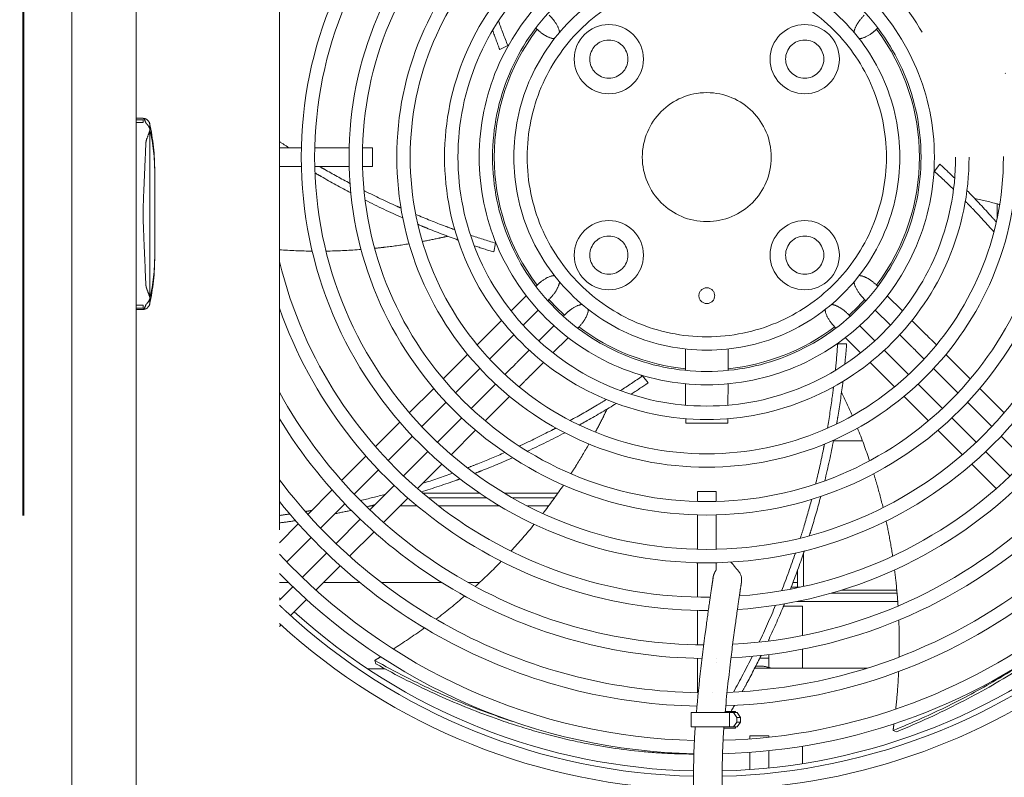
# Model space of a CAD drawing. Header units: millimetres. Extents: x -25606 to 96684, y -22894 to 47132.
# Tile 60 of 89: x 9448 to 9654, y 7194 to 7353. Entities that reach past the tile are written whole.
import ezdxf

# ---------------------------------------------------------------- set-up
doc = ezdxf.new("R2010")
doc.units = ezdxf.units.MM
doc.header["$LTSCALE"] = 50
doc.linetypes.add('A_CARA_16', pattern=[11.4, 6, -1.8, 0, -1.8, 0, -1.8])
doc.layers.add('CA_SRAFY', color=9, linetype='Continuous', lineweight=13)
doc.layers.add('CA_TG', color=9, linetype='A_CARA_16', lineweight=13)

# ---------------------------------------------------------------- blocks, each defined once
blk = doc.blocks.new('tg')
h = blk.add_hatch()
h.set_pattern_fill('ANSI31', color=252, scale=254, angle=345, style=0)
h.set_pattern_definition([(30, (1065.013, 4011), (-15.87501, 27.4963), [])])
edge = h.paths.add_edge_path()
edge.add_spline(control_points=[(5561.44, 7111.52), (5560.77, 7111.63), (5560.1, 7111.75), (5559.44, 7111.88)], knot_values=[13.825662, 13.825662, 13.825662, 13.825662, 14.000098, 14.000098, 14.000098, 14.000098], degree=3, periodic=0)
edge.add_line((5559.44, 7111.88), (5559.44, 7111.88))
edge.add_line((5559.44, 7111.88), (5559.44, 7148.08))
edge.add_line((5559.44, 7148.08), (5561.44, 7148.08))
edge.add_line((5561.44, 7148.08), (5561.44, 7111.52))
edge.add_line((5561.44, 7111.52), (5561.44, 7111.52))
edge = h.paths.add_edge_path()
edge.add_line((4448.44, 6141.46), (4448.44, 6226.45))
edge.add_spline(control_points=[(4448.44, 6226.45), (4449.11, 6226.22), (4449.78, 6225.97), (4450.44, 6225.72)], knot_values=[10.864235, 10.864235, 10.864235, 10.864235, 11.074814, 11.074814, 11.074814, 11.074814], degree=3, periodic=0)
edge.add_line((4450.44, 6225.72), (4450.44, 6225.72))
edge.add_line((4450.44, 6225.72), (4450.44, 6142.04))
edge.add_spline(control_points=[(4450.44, 6142.04), (4450.27, 6141.99), (4450.09, 6141.94), (4449.43, 6141.74), (4448.94, 6141.6), (4448.44, 6141.46)], knot_values=[22.713594, 22.713594, 22.713594, 22.713594, 22.768373, 22.768373, 22.922016, 22.922016, 22.922016, 22.922016], degree=3, periodic=0)
edge = h.paths.add_edge_path()
edge.add_ellipse((5557.44, 6158.55), major_axis=(-3, 4), ratio=1, start_angle=270, end_angle=299.5519)
edge.add_line((5559.44, 6163.13), (5559.44, 6212.82))
edge.add_line((5559.44, 6212.82), (5559.44, 6212.82))
edge.add_spline(control_points=[(5559.44, 6212.82), (5559.83, 6212.95), (5560.22, 6213.08), (5560.89, 6213.27), (5561.16, 6213.35), (5561.44, 6213.43)], knot_values=[5.579232, 5.579232, 5.579232, 5.579232, 5.705995, 5.705995, 5.795124, 5.795124, 5.795124, 5.795124], degree=3, periodic=0)
edge.add_line((5561.44, 6213.43), (5561.44, 6161.55))
at = {"color": 252}
for p, q in [((5366.19, 6576), (5366.19, 6102.25)), ((5366.44, 6576), (5366.44, 6102.25)), ((5389.94, 6102.25), (5389.94, 6576)), ((5419.94, 6573), (5419.94, 6105.25)), ((5473.68, 6377.97), (5473.62, 6378.03)), ((5545.21, 6378.03), (5545.15, 6377.97)), ((5466.08, 6373.5), (5467.77, 6374.33)), ((5391.41, 6359.12), (5389.94, 6359.12)), ((5389.94, 6358.84), (5391.44, 6358.84)), ((5391.44, 6358.25), (5389.94, 6358.25)), ((5391.44, 6358.25), (5391.44, 6358.84)), ((5392.78, 6356.97), (5392.78, 6358.11)), ((5392.78, 6321.75), (5392.78, 6356.5)), ((5424.54, 6352.95), (5419.94, 6352.95)), ((5434.54, 6352.95), (5427.34, 6352.95)), ((5439.42, 6352.95), (5437.34, 6352.95)), ((5439.42, 6352.95), (5439.42, 6349.05)), ((5558.22, 6349.53), (5557.06, 6348.05)), ((5366.44, 6348.63), (5366.19, 6348.63)), ((5393.84, 6348.06), (5393.84, 6330.19)), ((5424.54, 6349.05), (5419.94, 6349.05)), ((5434.54, 6349.05), (5427.34, 6349.05)), ((5439.42, 6349.05), (5437.34, 6349.05)), ((5570.19, 6341.22), (5570.19, 6338.24)), ((5464.81, 6331.15), (5465.21, 6332.98)), ((5366.44, 6329.63), (5366.19, 6329.63)), ((5366.19, 6326.1), (5366.44, 6326.27)), ((5473.62, 6323.97), (5473.68, 6324.03)), ((5545.15, 6324.03), (5545.21, 6323.97)), ((5366.44, 6322.12), (5366.19, 6322.12)), ((5366.44, 6321.46), (5366.39, 6321.42)), ((5392.78, 6321.28), (5392.78, 6320.14)), ((5468.45, 6318.81), (5471.62, 6321.98)), ((5476.44, 6321.27), (5476.12, 6320.95)), ((5542.71, 6320.95), (5542.39, 6321.27)), ((5547.21, 6321.98), (5550.38, 6318.81)), ((5389.94, 6320), (5391.44, 6320)), ((5391.44, 6319.41), (5389.94, 6319.41)), ((5391.41, 6319.13), (5389.94, 6319.13)), ((5391.44, 6319.41), (5391.44, 6320)), ((5474.14, 6318.97), (5470.99, 6315.82)), ((5547.85, 6315.82), (5544.7, 6318.97)), ((5462.41, 6312.76), (5466.46, 6316.81)), ((5479.37, 6317.7), (5479.69, 6318.02)), ((5539.14, 6318.02), (5539.46, 6317.7)), ((5552.37, 6316.81), (5555.09, 6314.09)), ((5474.24, 6312.57), (5477.39, 6315.72)), ((5482.45, 6315.26), (5482.39, 6315.21)), ((5536.44, 6315.21), (5536.38, 6315.26)), ((5541.44, 6315.72), (5544.59, 6312.57)), ((5461.34, 6311.69), (5462.41, 6312.76)), ((5469, 6313.84), (5466.5, 6311.33)), ((5480.39, 6313.21), (5477.22, 6310.04)), ((5541.61, 6310.04), (5538.44, 6313.21)), ((5552.34, 6311.33), (5549.83, 6313.84)), ((5556.43, 6312.76), (5557.49, 6311.69)), ((5463.91, 6308.75), (5465.16, 6310)), ((5466.5, 6311.33), (5465.16, 6310)), ((5469.75, 6308.08), (5472.26, 6310.59)), ((5504.95, 6306.37), (5504.93, 6310.85)), ((5513.88, 6306.37), (5513.9, 6310.85)), ((5538.7, 6311.93), (5536.82, 6311.91)), ((5546.58, 6310.59), (5549.08, 6308.08)), ((5553.67, 6310), (5554.92, 6308.75)), ((5454.24, 6304.59), (5459.35, 6309.7)), ((5475.23, 6308.04), (5472.51, 6305.32)), ((5547.66, 6303.99), (5543.6, 6308.04)), ((5549.08, 6308.08), (5550.42, 6306.75)), ((5559.48, 6309.7), (5564.59, 6304.59)), ((5456.83, 6301.67), (5461.93, 6306.76)), ((5468.42, 6306.75), (5467.16, 6305.49)), ((5551.67, 6305.49), (5550.42, 6306.75)), ((5556.9, 6306.76), (5562, 6301.67)), ((5471.17, 6303.99), (5470.11, 6302.92)), ((5497.13, 6303.75), (5495.94, 6305.2)), ((5548.72, 6302.92), (5547.66, 6303.99)), ((5447.14, 6297.5), (5452.25, 6302.6)), ((5465.18, 6303.51), (5460.09, 6298.42)), ((5504.99, 6299.09), (5504.97, 6303.56)), ((5513.84, 6299.09), (5513.86, 6303.56)), ((5558.75, 6298.42), (5553.65, 6303.51)), ((5566.58, 6302.6), (5571.69, 6297.5)), ((5449.76, 6294.6), (5454.85, 6299.69)), ((5468.12, 6300.93), (5463.01, 6295.82)), ((5555.83, 6295.82), (5550.71, 6300.93)), ((5563.98, 6299.69), (5569.07, 6294.6)), ((5440.06, 6290.41), (5445.16, 6295.51)), ((5458.11, 6296.44), (5453.01, 6291.34)), ((5505.02, 6295.3), (5505.01, 6296.28)), ((5513.82, 6295.3), (5513.82, 6296.28)), ((5565.82, 6291.34), (5560.73, 6296.44)), ((5461.02, 6293.84), (5455.91, 6288.73)), ((5505.02, 6295.3), (5513.82, 6295.3)), ((5562.92, 6288.73), (5557.81, 6293.84)), ((5442.69, 6287.52), (5447.78, 6292.62)), ((5541.99, 6291.66), (5535.96, 6291.66)), ((5571.05, 6292.62), (5576.15, 6287.52)), ((5451.03, 6289.36), (5445.94, 6284.27)), ((5572.89, 6284.27), (5567.8, 6289.36)), ((5366.44, 6289.13), (5366.19, 6289.13)), ((5432.97, 6283.32), (5438.07, 6288.42)), ((5435.61, 6280.45), (5440.71, 6285.54)), ((5453.93, 6286.74), (5448.82, 6281.64)), ((5570.01, 6281.64), (5564.91, 6286.74)), ((5425.89, 6276.24), (5430.99, 6281.34)), ((5443.96, 6282.29), (5438.87, 6277.2)), ((5446.84, 6279.65), (5441.74, 6274.55)), ((5461.85, 6280.68), (5449.94, 6280.68)), ((5451.1, 6279.72), (5463.3, 6279.72)), ((5478.24, 6280.68), (5467.05, 6280.68)), ((5468.68, 6279.72), (5477.56, 6279.72)), ((5507.47, 6281), (5511.37, 6281)), ((5507.47, 6281), (5507.47, 6278.93)), ((5511.37, 6281), (5511.37, 6278.93)), ((5428.54, 6273.38), (5433.63, 6278.47)), ((5439.67, 6278), (5438.95, 6278)), ((5448.78, 6278), (5445.18, 6278)), ((5466.07, 6278), (5453.26, 6278)), ((5476.29, 6278), (5471.85, 6278)), ((5436.88, 6275.22), (5431.79, 6270.12)), ((5507.47, 6276.13), (5507.47, 6268.92)), ((5511.37, 6276.13), (5511.37, 6268.92)), ((5419.94, 6270.29), (5423.9, 6274.26)), ((5421.47, 6266.3), (5426.56, 6271.4)), ((5439.75, 6272.57), (5434.65, 6267.47)), ((5429.81, 6268.14), (5424.72, 6263.05)), ((5529.69, 6261.16), (5529.69, 6268.15)), ((5432.67, 6265.49), (5427.57, 6260.39)), ((5507.47, 6266.12), (5507.47, 6258.92)), ((5511.37, 6266.12), (5511.37, 6264.63)), ((5528.44, 6264.61), (5528.44, 6261)), ((5528.44, 6264), (5528.22, 6264)), ((5419.94, 6262), (5421.79, 6262)), ((5421.78, 6260.11), (5422.74, 6261.07)), ((5429.18, 6262), (5436.75, 6262)), ((5441.26, 6262), (5453.89, 6262)), ((5459.38, 6262), (5461.9, 6262)), ((5527.08, 6261), (5528.97, 6261)), ((5528.44, 6261), (5527.08, 6261)), ((5527.47, 6262), (5528.44, 6262)), ((5419.94, 6258.27), (5420.09, 6258.42)), ((5420.09, 6258.42), (5421.78, 6260.11)), ((5422.85, 6255.66), (5425.59, 6258.41)), ((5535.48, 6259.75), (5549.26, 6259.75)), ((5537.66, 6260.4), (5549.2, 6260.4)), ((5529.44, 6257), (5525.47, 6257)), ((5528.31, 6258), (5549.4, 6258)), ((5529.44, 6257), (5529.44, 6250.88)), ((5422.85, 6255.66), (5422.26, 6255.08)), ((5507.47, 6256.12), (5507.47, 6248.92)), ((5420.28, 6253.1), (5419.94, 6252.76)), ((5522.44, 6250.15), (5522.44, 6249.73)), ((5507.47, 6246.12), (5507.47, 6238.92)), ((5520.5, 6246.11), (5522.44, 6246.11)), ((5522.44, 6246.91), (5522.44, 6244.18)), ((5529.44, 6248.03), (5529.44, 6244.05)), ((5440.14, 6244.95), (5439.91, 6245.68)), ((5511.37, 6245.15), (5511.37, 6245.15)), ((5519.46, 6244.05), (5543, 6244.05)), ((5506.17, 6234.75), (5514.83, 6234.75)), ((5506.17, 6231.75), (5506.17, 6234.75)), ((5513.28, 6235), (5515.41, 6235)), ((5514.17, 6234.75), (5514.17, 6231.75)), ((5514.83, 6234.75), (5515.04, 6234.75)), ((5515.68, 6233.75), (5515.04, 6234.75)), ((5515.81, 6234.75), (5515.04, 6234.75)), ((5515.41, 6235), (5515.41, 6234.75)), ((5516.45, 6233.75), (5515.68, 6233.75)), ((5515.68, 6233.75), (5515.68, 6232.75)), ((5515.81, 6234.75), (5516.45, 6233.75)), ((5516.45, 6232.75), (5516.45, 6233.75)), ((5506.17, 6231.75), (5515.81, 6231.75)), ((5515.04, 6231.75), (5515.68, 6232.75)), ((5515.41, 6231.75), (5515.41, 6231.5)), ((5515.68, 6232.75), (5516.45, 6232.75)), ((5516.45, 6232.75), (5515.81, 6231.75)), ((5515.41, 6231.5), (5512.99, 6231.5)), ((5518.44, 6229.23), (5518.44, 6229.89)), ((5518.44, 6229.89), (5522.44, 6229.89)), ((5522.44, 6229.89), (5522.44, 6229.6)), ((5549.13, 6230.72), (5548.42, 6230.99)), ((5529.44, 6227.72), (5529.44, 6224.07)), ((5518.44, 6226.43), (5518.44, 6222.82)), ((5522.44, 6223.16), (5522.44, 6226.78)), ((5506.67, 6165.41), (5506.67, 6223.8)), ((5512.67, 6165.41), (5512.67, 6223.8))]:
    blk.add_line(p, q, dxfattribs=at)
for centre, radius in [((5509.42, 6351), 84.9), ((5509.42, 6351), 82.1), ((5509.42, 6351), 74.9), ((5509.42, 6351), 72.1), ((5509.42, 6351), 64.9), ((5509.42, 6351), 62.1), ((5509.42, 6351), 54.9), ((5509.42, 6351), 52.1), ((5509.42, 6351), 47.65), ((5509.42, 6351), 44.85), ((5509.42, 6351), 40.4), ((5509.42, 6351), 37.6), ((5488.91, 6371.51), 7.25), ((5529.92, 6371.51), 7.25), ((5488.91, 6371.51), 4), ((5529.92, 6371.51), 4), ((5509.42, 6351), 13.5), ((5488.91, 6330.49), 7.25), ((5529.92, 6330.49), 7.25), ((5488.91, 6330.49), 4), ((5529.92, 6330.49), 4), ((5509.42, 6322), 1.65)]:
    blk.add_circle(centre, radius, dxfattribs=at)
for centre, radius, start, end in [((5509.42, 6351), 132.4, 271.4066, 132.5159), ((5509.42, 6351), 124.9, 271.5091, 135.756), ((5509.42, 6351), 122.1, 271.6021, 137.1219), ((5509.42, 6351), 114.9, 271.9796, 141.1438), ((5509.42, 6351), 112.1, 272.171, 142.956), ((5509.42, 6351), 104.9, 272.7706, 148.5348), ((5509.42, 6351), 102.1, 273.0461, 151.2051), ((5509.42, 6351), 94.9, 273.8751, 160.5336), ((5509.42, 6351), 92.1, 274.2504, 166.2884), ((5509.42, 6351), 44.5, 143.0045, 216.9955), ((5509.42, 6351), 44.5, 323.0045, 36.9955), ((5391.32, 6357.57), 1.56, 20.4282, 86.6695), ((5345.98, 6348.06), 47.86, 0, 12.118), ((5345.98, 6330.19), 47.86, 347.882, 0), ((5509.42, 6351), 92.1, 193.7116, 270.4508), ((5366.94, 6320.59), 1, 123.6901, 138.5904), ((5509.42, 6351), 44.5, 222.0373, 227.9627), ((5509.42, 6351), 44.5, 312.0373, 317.9627), ((5391.32, 6320.68), 1.56, 273.3305, 339.5718), ((5509.42, 6351), 94.9, 199.4664, 270.195), ((5509.42, 6351), 44.5, 233.0045, 264.2411), ((5509.42, 6351), 44.5, 275.7589, 306.9955), ((5509.42, 6351), 102.1, 208.7949, 269.6388), ((5509.42, 6351), 104.9, 211.4652, 269.4581), ((5509.42, 6351), 112.1, 217.044, 269.0829), ((5509.42, 6351), 114.9, 218.8562, 268.9718), ((5509.42, 6351), 122.1, 222.8781, 268.7815), ((5513.72, 6262.5), 3, 351.0195, 47.4321), ((5509.42, 6351), 124.9, 224.244, 268.7548), ((5509.42, 6351), 128.5, 225.8687, 226.0256), ((5509.42, 6351), 129.6, 226.3386, 226.6383), ((5509.42, 6351), 129.6, 227.1587, 268.7841), ((5509.42, 6351), 128.5, 227.7655, 268.7737), ((5509.42, 6351), 129.6, 271.437, 312.8413), ((5509.42, 6351), 128.5, 271.4493, 312.2345), ((5509.42, 6351), 132.4, 227.4841, 268.8099), ((5509.42, 6351), 104.9, 271.1296099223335, 271.1296389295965), ((5509.42, 6351), 112.1, 270.6387703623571, 270.6388287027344)]:
    blk.add_arc(centre, radius, start, end, dxfattribs=at)
for centre, major_axis, ratio, start_param, end_param in [((5393.44, 6353.26), (-0.89, 4.96), 0.001196, 5.489761, 5.556222), ((5393.44, 6353.15), (0.01, 5.03), 0.176523, 0.777576, 0.844043), ((5393.44, 6325.1), (-0.01, 5.03), 0.176523, 2.297549, 2.364016), ((5393.44, 6324.99), (0.89, 4.96), 0.001222, 3.868558, 3.935022)]:
    blk.add_ellipse(centre, major_axis=major_axis, ratio=ratio, start_param=start_param, end_param=end_param, dxfattribs=at)
for points, knots in [([(5478.6, 6377.12), (5478.58, 6377.26), (5478.55, 6377.41), (5478.33, 6378.18), (5477.95, 6378.89), (5477.13, 6379.99), (5476.79, 6380.37), (5476.44, 6380.72)], [-0.6467015, -0.6467015, -0.6467015, -0.6467015, -0.6093088, -0.6093088, -0.4609338, -0.4609338, -0.3786782, -0.3786782, -0.3786782, -0.3786782]), ([(5542.39, 6380.72), (5541.91, 6380.24), (5541.47, 6379.71), (5540.74, 6378.61), (5540.48, 6378.08), (5540.29, 6377.43), (5540.25, 6377.27), (5540.24, 6377.12)], [-0.380371, -0.380371, -0.380371, -0.380371, -0.265629, -0.265629, -0.1505026, -0.1505026, -0.1105525, -0.1105525, -0.1105525, -0.1105525]), ([(5473.68, 6377.97), (5474.17, 6377.48), (5474.7, 6377.04), (5475.79, 6376.31), (5476.33, 6376.05), (5477.07, 6375.83), (5477.31, 6375.8), (5477.52, 6375.79)], [-0.3781734, -0.3781734, -0.3781734, -0.3781734, -0.2654912, -0.2654912, -0.1504645, -0.1504645, -0.0888624, -0.0888624, -0.0888624, -0.0888624]), ([(5541.31, 6375.79), (5541.5, 6375.79), (5541.71, 6375.83), (5542.56, 6376.05), (5543.29, 6376.44), (5544.41, 6377.28), (5544.79, 6377.61), (5545.15, 6377.97)], [-0.6683524, -0.6683524, -0.6683524, -0.6683524, -0.6139152, -0.6139152, -0.461107, -0.461107, -0.3786843, -0.3786843, -0.3786843, -0.3786843]), ([(5391.98, 6358.16), (5391.86, 6358.51), (5391.75, 6358.77), (5391.56, 6359.03), (5391.48, 6359.09), (5391.43, 6359.12), (5391.42, 6359.12), (5391.41, 6359.12), (5391.41, 6359.12), (5391.41, 6359.12), (5391.41, 6359.12), (5391.41, 6359.12)], [-1.386933, -1.386933, -1.386933, -1.386933, -0.650773, -0.650773, -0.178319, -0.178319, -0.055181, -0.055181, -0.02189, -0.02189, 0, 0, 0, 0]), ([(5392.78, 6356.97), (5392.67, 6357.3), (5392.5, 6357.57), (5392.22, 6357.9), (5392.12, 6357.99), (5392.01, 6358.1), (5391.99, 6358.14), (5391.98, 6358.16)], [-0.2709346, -0.2709346, -0.2709346, -0.2709346, -0.1449838, -0.1449838, -0.06362, -0.06362, -0.0097497, -0.0097497, -0.0097497, -0.0097497]), ([(5391.98, 6353.85), (5391.98, 6353.98), (5392, 6354.11), (5392.1, 6354.67), (5392.29, 6355.12), (5392.59, 6355.92), (5392.7, 6356.22), (5392.78, 6356.5)], [-2.8772178, -2.8772178, -2.8772178, -2.8772178, -2.8355838, -2.8355838, -2.68972, -2.68972, -2.5794729, -2.5794729, -2.5794729, -2.5794729]), ([(5392.82, 6356.74), (5393.52, 6353.78), (5393.84, 6350.79), (5393.84, 6347.78), (5393.84, 6347.77), (5393.84, 6347.76)], [-1.273555, -1.273555, -1.273555, -1.273555, 0, 0, 0.003884, 0.003884, 0.003884, 0.003884]), ([(5391.98, 6324.4), (5391.86, 6327.07), (5391.75, 6329.76), (5391.56, 6334.2), (5391.48, 6335.84), (5391.43, 6337.77), (5391.42, 6338.17), (5391.41, 6338.69), (5391.41, 6338.8), (5391.41, 6338.98), (5391.41, 6339.05), (5391.41, 6339.12), (5391.41, 6339.19), (5391.41, 6339.25), (5391.41, 6339.41), (5391.41, 6339.52), (5391.41, 6339.88), (5391.42, 6340.15), (5391.46, 6341.8), (5391.53, 6343.34), (5391.64, 6346.05), (5391.69, 6347.12), (5391.82, 6350.08), (5391.9, 6351.97), (5391.98, 6353.85)], [-1.386934, -1.386934, -1.386934, -1.386934, -0.650773, -0.650773, -0.178319, -0.178319, -0.055181, -0.055181, -0.02189, -0.02189, 0, 0, 0, 0.01882, 0.01882, 0.049169, 0.049169, 0.12834, 0.12834, 0.54241, 0.54241, 0.812771, 0.812771, 1.287615, 1.287615, 1.287615, 1.287615]), ([(5434.89, 6343.53), (5432.81, 6344.63), (5430.74, 6345.76), (5428.26, 6347.2), (5427.82, 6347.45), (5427.38, 6347.71)], [-5.9449178, -5.9449178, -5.9449178, -5.9449178, -5.2377279, -5.2377279, -5.0847765, -5.0847765, -5.0847765, -5.0847765]), ([(5434.72, 6345.51), (5432.91, 6346.46), (5431.12, 6347.45), (5429.01, 6348.66), (5428.67, 6348.85), (5428.34, 6349.05)], [-5.7823079, -5.7823079, -5.7823079, -5.7823079, -5.1695618, -5.1695618, -5.0521822, -5.0521822, -5.0521822, -5.0521822]), ([(5445.4, 6340.33), (5445.08, 6340.48), (5444.76, 6340.62), (5442.22, 6341.76), (5440.03, 6342.81), (5437.79, 6343.93), (5437.72, 6343.96), (5437.66, 6344)], [-6.9706078, -6.9706078, -6.9706078, -6.9706078, -6.8658154, -6.8658154, -6.1350889, -6.1350889, -6.113298, -6.113298, -6.113298, -6.113298]), ([(5563.87, 6344.03), (5565.55, 6342.32), (5567.19, 6340.58), (5569.21, 6338.35), (5569.61, 6337.9), (5570.02, 6337.44)], [-8.4046377, -8.4046377, -8.4046377, -8.4046377, -7.6840766, -7.6840766, -7.5004907, -7.5004907, -7.5004907, -7.5004907]), ([(5563.54, 6341.79), (5564.04, 6341.28), (5564.53, 6340.77), (5566.55, 6338.66), (5568.05, 6337.03), (5569.52, 6335.37)], [-8.1860227, -8.1860227, -8.1860227, -8.1860227, -7.9722095, -7.9722095, -7.3073138, -7.3073138, -7.3073138, -7.3073138]), ([(5570.72, 6341.08), (5570.68, 6341.09), (5570.63, 6341.1), (5568.9, 6341.57), (5567.19, 6341.99), (5565.48, 6342.37)], [-1.5556735, -1.5556735, -1.5556735, -1.5556735, -1.5425668, -1.5425668, -1.0150752, -1.0150752, -1.0150752, -1.0150752]), ([(5456.66, 6335.81), (5455.99, 6336.06), (5455.32, 6336.3), (5452.58, 6337.33), (5450.53, 6338.15), (5448.49, 6339)], [-8.1860227, -8.1860227, -8.1860227, -8.1860227, -7.9722095, -7.9722095, -7.3073138, -7.3073138, -7.3073138, -7.3073138]), ([(5457.33, 6333.65), (5455.11, 6334.45), (5452.9, 6335.3), (5450.11, 6336.43), (5449.52, 6336.67), (5448.93, 6336.92)], [-8.4040053, -8.4040053, -8.4040053, -8.4040053, -7.6920689, -7.6920689, -7.5000855, -7.5000855, -7.5000855, -7.5000855]), ([(5439.89, 6331.92), (5440.53, 6331.98), (5442.94, 6332.24), (5445.35, 6332.58), (5447.1, 6332.86)], [0.6905143, 0.6905143, 0.6905143, 0.6905143, 0.71428571, 0.77912355, 0.77912355, 0.77912355, 0.77912355]), ([(5449.88, 6333.34), (5451.07, 6333.56), (5452.83, 6333.92), (5454.59, 6334.31), (5455.16, 6334.45)], [0.81329733, 0.81329733, 0.81329733, 0.81329733, 0.85714286, 0.87853332, 0.87853332, 0.87853332, 0.87853332]), ([(5429.71, 6331.34), (5429.86, 6331.34), (5432.31, 6331.38), (5434.76, 6331.49), (5437.05, 6331.67)], [0.56573669, 0.56573669, 0.56573669, 0.56573669, 0.57142857, 0.65576213, 0.65576213, 0.65576213, 0.65576213]), ([(5393.84, 6330.49), (5393.84, 6330.48), (5393.84, 6330.47), (5393.84, 6327.46), (5393.52, 6324.47), (5392.82, 6321.51)], [-16.823104, -16.823104, -16.823104, -16.823104, -16.819221, -16.819221, -15.545666, -15.545666, -15.545666, -15.545666]), ([(5392.78, 6321.75), (5392.67, 6322.14), (5392.5, 6322.56), (5392.22, 6323.29), (5392.12, 6323.58), (5392.01, 6324.03), (5391.99, 6324.21), (5391.98, 6324.4)], [-0.2709346, -0.2709346, -0.2709346, -0.2709346, -0.1449838, -0.1449838, -0.06362, -0.06362, -0.0097497, -0.0097497, -0.0097497, -0.0097497]), ([(5477.52, 6326.21), (5477.33, 6326.21), (5477.12, 6326.17), (5476.27, 6325.95), (5475.54, 6325.56), (5474.42, 6324.72), (5474.04, 6324.39), (5473.68, 6324.03)], [-0.6683524, -0.6683524, -0.6683524, -0.6683524, -0.6139152, -0.6139152, -0.461107, -0.461107, -0.3786843, -0.3786843, -0.3786843, -0.3786843]), ([(5476.44, 6321.27), (5476.92, 6321.76), (5477.36, 6322.29), (5478.09, 6323.39), (5478.35, 6323.92), (5478.54, 6324.57), (5478.58, 6324.73), (5478.6, 6324.88)], [-0.380371, -0.380371, -0.380371, -0.380371, -0.265629, -0.265629, -0.1505026, -0.1505026, -0.1105525, -0.1105525, -0.1105525, -0.1105525]), ([(5540.24, 6324.88), (5540.25, 6324.74), (5540.28, 6324.59), (5540.5, 6323.82), (5540.88, 6323.11), (5541.7, 6322.01), (5542.04, 6321.63), (5542.39, 6321.27)], [-0.6467015, -0.6467015, -0.6467015, -0.6467015, -0.6093088, -0.6093088, -0.4609338, -0.4609338, -0.3786782, -0.3786782, -0.3786782, -0.3786782]), ([(5545.15, 6324.03), (5544.66, 6324.52), (5544.13, 6324.96), (5543.04, 6325.69), (5542.5, 6325.95), (5541.76, 6326.17), (5541.53, 6326.2), (5541.31, 6326.21)], [-0.3781734, -0.3781734, -0.3781734, -0.3781734, -0.2654912, -0.2654912, -0.1504645, -0.1504645, -0.0888624, -0.0888624, -0.0888624, -0.0888624]), ([(5391.98, 6320.09), (5391.98, 6320.11), (5392.01, 6320.15), (5392.23, 6320.37), (5392.5, 6320.63), (5392.72, 6321.12), (5392.75, 6321.2), (5392.78, 6321.28)], [-1.2194227, -1.2194227, -1.2194227, -1.2194227, -1.1482051, -1.1482051, -1.0016214, -1.0016214, -0.974828, -0.974828, -0.974828, -0.974828]), ([(5391.41, 6319.13), (5391.41, 6319.13), (5391.41, 6319.13), (5391.41, 6319.13), (5391.41, 6319.13), (5391.41, 6319.13), (5391.41, 6319.13), (5391.44, 6319.14), (5391.51, 6319.18), (5391.7, 6319.4), (5391.84, 6319.67), (5391.98, 6320.09)], [-17.797885, -17.797885, -17.797885, -17.797885, -17.782478, -17.782478, -17.749236, -17.749236, -17.677577, -17.677577, -17.177936, -17.177936, -16.150332, -16.150332, -16.150332, -16.150332]), ([(5483.29, 6320.18), (5483.16, 6320.16), (5483.01, 6320.13), (5482.24, 6319.91), (5481.53, 6319.54), (5480.43, 6318.71), (5480.05, 6318.38), (5479.69, 6318.02)], [-0.6467015, -0.6467015, -0.6467015, -0.6467015, -0.6093088, -0.6093088, -0.4609338, -0.4609338, -0.3786782, -0.3786782, -0.3786782, -0.3786782]), ([(5482.45, 6315.26), (5482.94, 6315.75), (5483.38, 6316.29), (5484.1, 6317.38), (5484.36, 6317.91), (5484.58, 6318.65), (5484.62, 6318.89), (5484.62, 6319.1)], [-0.3781734, -0.3781734, -0.3781734, -0.3781734, -0.2654912, -0.2654912, -0.1504645, -0.1504645, -0.0888624, -0.0888624, -0.0888624, -0.0888624]), ([(5534.21, 6319.1), (5534.21, 6318.91), (5534.24, 6318.71), (5534.47, 6317.86), (5534.85, 6317.13), (5535.69, 6316), (5536.03, 6315.62), (5536.38, 6315.26)], [-0.6683524, -0.6683524, -0.6683524, -0.6683524, -0.6139152, -0.6139152, -0.461107, -0.461107, -0.3786843, -0.3786843, -0.3786843, -0.3786843]), ([(5539.14, 6318.02), (5538.66, 6318.5), (5538.13, 6318.95), (5537.03, 6319.67), (5536.49, 6319.94), (5535.84, 6320.13), (5535.69, 6320.16), (5535.54, 6320.18)], [-0.380371, -0.380371, -0.380371, -0.380371, -0.265629, -0.265629, -0.1505026, -0.1505026, -0.1105525, -0.1105525, -0.1105525, -0.1105525]), ([(5555.09, 6314.09), (5555.42, 6313.77), (5555.77, 6313.42), (5556.22, 6312.96), (5556.32, 6312.86), (5556.43, 6312.76)], [0, 0, 0, 0, 0.1508711, 0.1508711, 0.1938964, 0.1938964, 0.1938964, 0.1938964]), ([(5553.67, 6310), (5553.32, 6310.35), (5552.97, 6310.7), (5552.54, 6311.13), (5552.43, 6311.23), (5552.34, 6311.33)], [0, 0, 0, 0, 0.1472189, 0.1472189, 0.1939436, 0.1939436, 0.1939436, 0.1939436]), ([(5468.42, 6306.75), (5468.76, 6307.09), (5469.12, 6307.45), (5469.55, 6307.88), (5469.65, 6307.98), (5469.75, 6308.08)], [0, 0, 0, 0, 0.1472189, 0.1472189, 0.1939436, 0.1939436, 0.1939436, 0.1939436]), ([(5472.51, 6305.32), (5472.19, 6305), (5471.83, 6304.65), (5471.38, 6304.19), (5471.28, 6304.09), (5471.17, 6303.99)], [0, 0, 0, 0, 0.1508711, 0.1508711, 0.1938964, 0.1938964, 0.1938964, 0.1938964]), ([(5537.92, 6304.08), (5537.63, 6301.7), (5537.29, 6299.33), (5536.81, 6296.37), (5536.71, 6295.77), (5536.6, 6295.17)], [-8.4046377, -8.4046377, -8.4046377, -8.4046377, -7.6840766, -7.6840766, -7.5004907, -7.5004907, -7.5004907, -7.5004907]), ([(5535.96, 6302.94), (5535.87, 6302.24), (5535.78, 6301.53), (5535.39, 6298.64), (5535.05, 6296.45), (5534.67, 6294.27)], [-8.1860227, -8.1860227, -8.1860227, -8.1860227, -7.9722095, -7.9722095, -7.3073138, -7.3073138, -7.3073138, -7.3073138]), ([(5539.88, 6296.88), (5539.86, 6296.92), (5539.84, 6296.96), (5539.13, 6298.62), (5538.39, 6300.21), (5537.62, 6301.79)], [-1.5556735, -1.5556735, -1.5556735, -1.5556735, -1.5425668, -1.5425668, -1.0150752, -1.0150752, -1.0150752, -1.0150752]), ([(5488.4, 6300.28), (5487.79, 6299.91), (5487.18, 6299.54), (5484.67, 6298.04), (5482.75, 6296.94), (5480.81, 6295.88)], [-8.1860227, -8.1860227, -8.1860227, -8.1860227, -7.9722095, -7.9722095, -7.3073138, -7.3073138, -7.3073138, -7.3073138]), ([(5490.5, 6299.46), (5488.49, 6298.22), (5486.45, 6297.02), (5483.83, 6295.55), (5483.27, 6295.24), (5482.71, 6294.93)], [-8.4040033, -8.4040033, -8.4040033, -8.4040033, -7.6920942, -7.6920942, -7.5000842, -7.5000842, -7.5000842, -7.5000842]), ([(5486.1, 6293.44), (5486.67, 6294.51), (5487.49, 6296.11), (5488.28, 6297.73), (5488.53, 6298.26)], [0.81329733, 0.81329733, 0.81329733, 0.81329733, 0.85714286, 0.87853332, 0.87853332, 0.87853332, 0.87853332]), ([(5477.84, 6294.3), (5477.53, 6294.14), (5477.22, 6293.98), (5474.75, 6292.71), (5472.56, 6291.64), (5470.28, 6290.59), (5470.22, 6290.56), (5470.15, 6290.53)], [-6.9706078, -6.9706078, -6.9706078, -6.9706078, -6.8658154, -6.8658154, -6.1350889, -6.1350889, -6.113298, -6.113298, -6.113298, -6.113298]), ([(5480.99, 6284.74), (5481.34, 6285.29), (5482.64, 6287.33), (5483.87, 6289.42), (5484.75, 6290.97)], [0.6905143, 0.6905143, 0.6905143, 0.6905143, 0.71428571, 0.77912355, 0.77912355, 0.77912355, 0.77912355]), ([(5534.06, 6290.96), (5533.99, 6290.62), (5533.92, 6290.28), (5533.38, 6287.55), (5532.85, 6285.17), (5532.25, 6282.74), (5532.23, 6282.67), (5532.21, 6282.6)], [-6.9706078, -6.9706078, -6.9706078, -6.9706078, -6.8658154, -6.8658154, -6.1350889, -6.1350889, -6.113298, -6.113298, -6.113298, -6.113298]), ([(5467.13, 6289.18), (5465.26, 6288.36), (5463.38, 6287.57), (5460.75, 6286.53), (5460.03, 6286.25), (5459.3, 6285.97)], [-5.7823079, -5.7823079, -5.7823079, -5.7823079, -5.1695618, -5.1695618, -4.9350604, -4.9350604, -4.9350604, -4.9350604]), ([(5468.79, 6288.08), (5466.63, 6287.13), (5464.46, 6286.23), (5461.79, 6285.18), (5461.32, 6284.99), (5460.84, 6284.81)], [-5.9449174, -5.9449174, -5.9449174, -5.9449174, -5.2377973, -5.2377973, -5.0847764, -5.0847764, -5.0847764, -5.0847764]), ([(5457.72, 6283.65), (5457.52, 6283.58), (5457.31, 6283.5), (5454.63, 6282.54), (5452.14, 6281.71), (5449.63, 6280.94)], [-4.7518163, -4.7518163, -4.7518163, -4.7518163, -4.6854708, -4.6854708, -3.8976933, -3.8976933, -3.8976933, -3.8976933]), ([(5546.32, 6277.66), (5545.93, 6279.28), (5545.51, 6280.88), (5544.83, 6283.24), (5544.6, 6284), (5544.37, 6284.75)], [-3.5861909, -3.5861909, -3.5861909, -3.5861909, -3.0879967, -3.0879967, -2.8507499, -2.8507499, -2.8507499, -2.8507499]), ([(5475.09, 6276.42), (5475.19, 6276.54), (5476.68, 6278.48), (5478.12, 6280.47), (5479.42, 6282.37)], [0.56573669, 0.56573669, 0.56573669, 0.56573669, 0.57142857, 0.65576213, 0.65576213, 0.65576213, 0.65576213]), ([(5531.39, 6279.4), (5530.86, 6277.42), (5530.3, 6275.46), (5529.48, 6272.76), (5529.24, 6272.02), (5529.01, 6271.27)], [-5.7823079, -5.7823079, -5.7823079, -5.7823079, -5.1695618, -5.1695618, -4.9350604, -4.9350604, -4.9350604, -4.9350604]), ([(5533.28, 6280), (5532.66, 6277.66), (5531.99, 6275.32), (5531.14, 6272.59), (5531.01, 6272.17), (5530.88, 6271.75)], [-5.9450231, -5.9450231, -5.9450231, -5.9450231, -5.2158847, -5.2158847, -5.0847926, -5.0847926, -5.0847926, -5.0847926]), ([(5423.31, 6274.92), (5422.27, 6274.76), (5421.23, 6274.62), (5420.11, 6274.46), (5420.03, 6274.45), (5419.94, 6274.44)], [-1.1929215, -1.1929215, -1.1929215, -1.1929215, -0.8780126, -0.8780126, -0.8524891, -0.8524891, -0.8524891, -0.8524891]), ([(5548.33, 6267.52), (5548.08, 6269.16), (5547.79, 6270.79), (5547.31, 6273.23), (5547.15, 6274.04), (5546.97, 6274.86)], [-4.6197368, -4.6197368, -4.6197368, -4.6197368, -4.1234006, -4.1234006, -3.8740761, -3.8740761, -3.8740761, -3.8740761]), ([(5529.84, 6268.59), (5529.74, 6268.31), (5529.65, 6268.02), (5528.72, 6265.33), (5527.84, 6262.94), (5526.92, 6260.58)], [-4.7518111, -4.7518111, -4.7518111, -4.7518111, -4.6605197, -4.6605197, -3.8976745, -3.8976745, -3.8976745, -3.8976745]), ([(5511.37, 6264.63), (5511.37, 6264.62), (5511.36, 6264.6), (5511.34, 6264.53), (5511.3, 6264.47), (5511.19, 6264.28), (5511.11, 6264.14), (5510.94, 6263.78), (5510.85, 6263.54), (5510.73, 6263.06), (5510.7, 6262.82), (5510.69, 6262.58)], [-0.5691895, -0.5691895, -0.5691895, -0.5691895, -0.5467511, -0.5467511, -0.5005609, -0.5005609, -0.4368471, -0.4368471, -0.3618438, -0.3618438, -0.2979902, -0.2979902, -0.2979902, -0.2979902]), ([(5515.05, 6265.57), (5515.02, 6265.62), (5514.98, 6265.67), (5514.79, 6265.91), (5514.61, 6266.09), (5514.42, 6266.25)], [-0.27225504, -0.27225504, -0.27225504, -0.27225504, -0.25382803, -0.25382803, -0.17893324, -0.17893324, -0.17893324, -0.17893324]), ([(5515.05, 6265.57), (5515.28, 6265.24), (5515.48, 6265), (5515.68, 6264.78), (5515.73, 6264.73), (5515.76, 6264.7), (5515.76, 6264.69), (5515.76, 6264.69)], [0, 0, 0, 0, 0.4744468, 0.4744468, 0.7161131, 0.7161131, 0.7762188, 0.7762188, 0.7762188, 0.7762188]), ([(5549.46, 6257.08), (5549.35, 6258.84), (5549.19, 6260.59), (5548.92, 6263.11), (5548.83, 6263.87), (5548.73, 6264.63)], [-5.6701951, -5.6701951, -5.6701951, -5.6701951, -5.1414507, -5.1414507, -4.9120473, -4.9120473, -4.9120473, -4.9120473]), ([(5507.23, 6234.75), (5507.76, 6240.9), (5508.51, 6247.07), (5509.57, 6254.93), (5509.81, 6256.65), (5510.18, 6259.18), (5510.31, 6260.09), (5510.48, 6261.17), (5510.52, 6261.48), (5510.62, 6262.13), (5510.67, 6262.44), (5510.73, 6262.83), (5510.75, 6262.93), (5510.75, 6262.96), (5510.75, 6262.97), (5510.75, 6262.97)], [0.081314, 0.081314, 0.081314, 0.081314, 1.946717, 1.946717, 2.46268, 2.46268, 2.760521, 2.760521, 2.891903, 2.891903, 3.08929, 3.08929, 3.285607, 3.285607, 3.324847, 3.324847, 3.324847, 3.324847]), ([(5516.68, 6262.03), (5516.68, 6262.03), (5516.68, 6262.03), (5516.67, 6262), (5516.66, 6261.88), (5516.58, 6261.41), (5516.52, 6261.03), (5516.4, 6260.24), (5516.35, 6259.88), (5516.18, 6258.73), (5516.05, 6257.86), (5515.76, 6255.84), (5515.6, 6254.66), (5515.07, 6250.82), (5514.71, 6248.11), (5513.96, 6241.86), (5513.57, 6238.31), (5513.26, 6234.75)], [0, 0, 0, 0, 0.037309, 0.037309, 0.256275, 0.256275, 0.476711, 0.476711, 0.620893, 0.620893, 0.902873, 0.902873, 1.260627, 1.260627, 2.073488, 2.073488, 3.154722, 3.154722, 3.154722, 3.154722]), ([(5421.29, 6255.97), (5421.25, 6256.02), (5421.2, 6256.06), (5421.07, 6256.17), (5420.99, 6256.25), (5420.9, 6256.33), (5420.89, 6256.34), (5420.87, 6256.36), (5420.87, 6256.36), (5420.86, 6256.36), (5420.86, 6256.36), (5420.86, 6256.37), (5420.86, 6256.37), (5420.85, 6256.37), (5420.85, 6256.37), (5420.85, 6256.38), (5420.84, 6256.38), (5420.84, 6256.39), (5420.83, 6256.39), (5420.82, 6256.4), (5420.69, 6256.53), (5420.56, 6256.65), (5420.44, 6256.77), (5420.44, 6256.77), (5420.43, 6256.78)], [-0.0638679, -0.0638679, -0.0638679, -0.0638679, -0.0424602, -0.0424602, -0.0097225, -0.0097225, -0.0048137, -0.0048137, -0.0035314, -0.0035314, -0.0027743, -0.0027743, -0.002107, -0.002107, -0.0012766, -0.0012766, 0, 0, 0, 0.0035155, 0.0035155, 0.0560888, 0.0560888, 0.0582783, 0.0582783, 0.0582783, 0.0582783]), ([(5525.68, 6257.5), (5525.58, 6257.27), (5525.49, 6257.04), (5524.39, 6254.42), (5523.34, 6252.05), (5522.24, 6249.71)], [-3.5659834, -3.5659834, -3.5659834, -3.5659834, -3.4905399, -3.4905399, -2.7129041, -2.7129041, -2.7129041, -2.7129041]), ([(5593.47, 6258.18), (5591.91, 6256.73), (5590.3, 6255.32), (5586.36, 6252.04), (5583.99, 6250.2), (5579.2, 6246.75), (5576.8, 6245.14), (5570.52, 6241.18), (5566.56, 6238.94), (5558.15, 6234.63), (5553.71, 6232.59), (5549.13, 6230.72)], [-5.656296, -5.656296, -5.656296, -5.656296, -4.9276, -4.9276, -3.925866, -3.925866, -2.978934, -2.978934, -1.522392, -1.522392, 0, 0, 0, 0]), ([(5443.77, 6248.05), (5445.92, 6249.41), (5448.09, 6250.88), (5450.21, 6252.41), (5450.3, 6252.48)], [0.05318137, 0.05318137, 0.05318137, 0.05318137, 0.14285714, 0.14661161, 0.14661161, 0.14661161, 0.14661161]), ([(5549.69, 6246.38), (5549.69, 6246.54), (5549.7, 6246.7), (5549.74, 6249.27), (5549.72, 6251.69), (5549.62, 6254.11)], [-6.7411449, -6.7411449, -6.7411449, -6.7411449, -6.694332, -6.694332, -5.9679456, -5.9679456, -5.9679456, -5.9679456]), ([(5520.8, 6246.72), (5519.86, 6244.82), (5518.89, 6242.94), (5517.55, 6240.43), (5517.2, 6239.79), (5516.85, 6239.15)], [-2.3808209, -2.3808209, -2.3808209, -2.3808209, -1.7450172, -1.7450172, -1.5259748, -1.5259748, -1.5259748, -1.5259748]), ([(5468.75, 6232.91), (5467.63, 6233.27), (5466.5, 6233.65), (5461.18, 6235.51), (5457, 6237.2), (5448.48, 6241.08), (5444.17, 6243.28), (5439.91, 6245.68)], [-3.336662, -3.336662, -3.336662, -3.336662, -2.951031, -2.951031, -1.508261, -1.508261, 0, 0, 0, 0]), ([(5506.7, 6226.08), (5505.28, 6226.08), (5503.85, 6226.1), (5500.27, 6226.24), (5498.1, 6226.38), (5491.62, 6226.99), (5487.29, 6227.64), (5480.02, 6229.14), (5477.11, 6229.85), (5471.42, 6231.44), (5468.67, 6232.31), (5461.66, 6234.75), (5457.43, 6236.45), (5448.82, 6240.34), (5444.46, 6242.55), (5440.14, 6244.95)], [-7.695247, -7.695247, -7.695247, -7.695247, -7.190326, -7.190326, -6.430926, -6.430926, -4.927618, -4.927618, -3.92589, -3.92589, -2.978952, -2.978952, -1.522402, -1.522402, 0, 0, 0, 0]), ([(5519.66, 6244.45), (5519.92, 6244.48), (5520.18, 6244.5), (5520.44, 6244.5), (5521.1, 6244.5), (5521.79, 6244.4), (5522.44, 6244.18)], [-0.0771127, -0.0771127, -0.0771127, -0.0771127, 0, 0, 0, 0.1983618, 0.1983618, 0.1983618, 0.1983618]), ([(5576.39, 6245.57), (5574.53, 6244.34), (5569.28, 6241.04), (5560.14, 6236.07), (5552.43, 6232.62), (5548.42, 6230.99)], [0.5717895, 0.5717895, 0.5717895, 0.5717895, 0.6666667, 0.8333333, 1, 1, 1, 1]), ([(5548.98, 6235.49), (5549.11, 6236.64), (5549.22, 6237.8), (5549.43, 6240.42), (5549.52, 6241.89), (5549.59, 6243.35)], [-7.8347783, -7.8347783, -7.8347783, -7.8347783, -7.4856404, -7.4856404, -7.0449474, -7.0449474, -7.0449474, -7.0449474])]:
    blk.add_open_spline(points, degree=3, knots=knots, dxfattribs=at)
for points in [[(5467.77, 6374.33), (5467.08, 6376.04), (5466.43, 6377.76), (5465.8, 6379.5)], [(5466.08, 6373.5), (5465.56, 6374.83), (5465.06, 6376.17), (5464.57, 6377.52)], [(5468.02, 6374.6), (5467.94, 6374.51), (5467.85, 6374.42), (5467.77, 6374.33)], [(5421.96, 6352.95), (5421.28, 6353.38), (5420.61, 6353.82), (5419.94, 6354.26)], [(5558.22, 6349.53), (5559.27, 6348.56), (5560.3, 6347.57), (5561.33, 6346.57)], [(5556.95, 6347.7), (5556.99, 6347.82), (5557.03, 6347.93), (5557.06, 6348.05)], [(5557.06, 6348.05), (5558.42, 6346.81), (5559.76, 6345.54), (5561.08, 6344.25)], [(5445.78, 6338.28), (5443.11, 6339.45), (5440.48, 6340.69), (5437.88, 6342)], [(5465.21, 6332.98), (5463.45, 6333.51), (5461.69, 6334.08), (5459.94, 6334.67)], [(5465.16, 6333.35), (5465.17, 6333.23), (5465.19, 6333.1), (5465.21, 6332.98)], [(5419.94, 6331.6), (5422.24, 6331.45), (5424.53, 6331.36), (5426.83, 6331.33)], [(5464.81, 6331.15), (5463.44, 6331.57), (5462.08, 6332.01), (5460.72, 6332.47)], [(5536.82, 6311.91), (5536.69, 6310.07), (5536.54, 6308.24), (5536.35, 6306.4)], [(5536.47, 6311.78), (5536.59, 6311.82), (5536.7, 6311.87), (5536.82, 6311.91)], [(5538.7, 6311.93), (5538.59, 6310.5), (5538.46, 6309.08), (5538.32, 6307.65)], [(5495.94, 6305.2), (5494.43, 6304.16), (5492.89, 6303.13), (5491.34, 6302.14)], [(5497.13, 6303.75), (5495.94, 6302.94), (5494.75, 6302.15), (5493.54, 6301.38)], [(5495.62, 6305.39), (5495.73, 6305.33), (5495.83, 6305.27), (5495.94, 6305.2)], [(5543.49, 6287.46), (5542.72, 6289.76), (5541.88, 6292.04), (5540.97, 6294.29)], [(5479.68, 6293.31), (5477.11, 6291.96), (5474.49, 6290.68), (5471.85, 6289.46)], [(5535.98, 6291.79), (5535.43, 6288.93), (5534.8, 6286.09), (5534.11, 6283.26)], [(5456.22, 6284.84), (5454.12, 6284.08), (5452.01, 6283.37), (5449.88, 6282.7)], [(5442.1, 6280.43), (5440.37, 6279.97), (5438.64, 6279.54), (5436.9, 6279.13)], [(5426.7, 6277.05), (5426.26, 6276.97), (5425.81, 6276.9), (5425.37, 6276.82)], [(5434.98, 6277.08), (5433.83, 6276.83), (5432.68, 6276.59), (5431.52, 6276.36)], [(5433.69, 6278.41), (5433.64, 6278.4), (5433.59, 6278.39), (5433.54, 6278.38)], [(5439.9, 6278.23), (5439.34, 6278.09), (5438.78, 6277.96), (5438.22, 6277.82)], [(5422.1, 6276.31), (5421.38, 6276.21), (5420.66, 6276.11), (5419.94, 6276.01)], [(5468.41, 6268.53), (5470.1, 6270.36), (5471.73, 6272.24), (5473.3, 6274.17)], [(5527.98, 6268.15), (5527.07, 6265.49), (5526.1, 6262.85), (5525.06, 6260.24)], [(5460.95, 6261.13), (5462.83, 6262.84), (5464.65, 6264.6), (5466.4, 6266.41)], [(5452.73, 6254.29), (5454.79, 6255.86), (5456.79, 6257.48), (5458.73, 6259.16)], [(5523.83, 6257.2), (5522.74, 6254.61), (5521.6, 6252.03), (5520.39, 6249.49)], [(5439.91, 6245.68), (5440.32, 6245.93), (5440.73, 6246.17), (5441.14, 6246.41)], [(5518.96, 6246.53), (5517.7, 6244.01), (5516.38, 6241.51), (5515, 6239.04)], [(5522.44, 6244.18), (5522.57, 6244.14), (5522.69, 6244.1), (5522.82, 6244.05)], [(5438.44, 6243.88), (5439.66, 6243.89), (5440.86, 6243.89), (5442.06, 6243.9)], [(5515.21, 6236.25), (5514.97, 6235.83), (5514.73, 6235.41), (5514.49, 6235)], [(5506.67, 6223.8), (5506.67, 6226.46), (5506.81, 6229.12), (5507, 6231.75)], [(5513.01, 6231.75), (5512.82, 6229.11), (5512.67, 6226.46), (5512.67, 6223.8)], [(5548.42, 6230.99), (5548.49, 6231.47), (5548.55, 6231.94), (5548.61, 6232.41)]]:
    blk.add_open_spline(points, degree=3, dxfattribs=at)

msp = doc.modelspace()

# ---------------------------------------------------------------- linework, layer by layer
at = {"layer": 'CA_SRAFY'}
msp.add_lwpolyline([(9458.76, 8958.28), (4208.76, 8958.28), (4208.76, 958.28), (9458.76, 958.28), (9458.76, 8958.28)], dxfattribs=at)

# ---------------------------------------------------------------- block references
at = {"layer": 'CA_TG'}
msp.add_blockref('tg', (4082.27, 973.28), dxfattribs=at)

doc.saveas('drawing.dxf')
